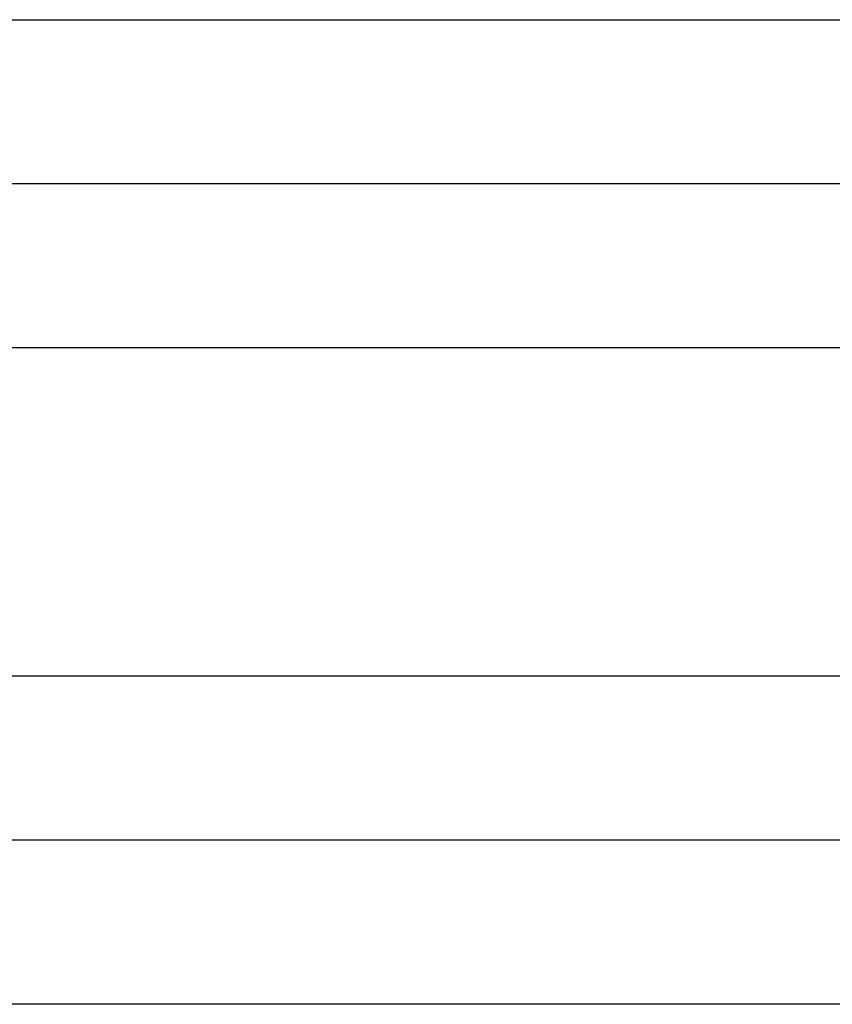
# Model space of a CAD drawing. Header units: inches. Extents: x -535 to 431, y -263 to 280.
# Tile 61 of 82: x 195.59 to 200.55, y -43.76 to -37.76. Entities that reach past the tile are written whole.
import ezdxf

# ---------------------------------------------------------------- set-up
doc = ezdxf.new("R2010")
doc.units = ezdxf.units.IN

# ---------------------------------------------------------------- blocks, each defined once
blk = doc.blocks.new('013_G23_G27_BF_B14R_Motor_Bgr_63_EEXDe_1_1__1', base_point=(117, -86.258))
at = {"color": 7, "linetype": 'Continuous'}
for p, q in [((202.5, -38.758), (168, -38.758)), ((202.5, -42.758), (168, -42.758))]:
    blk.add_line(p, q, dxfattribs=at)
at = {"color": 1, "linetype": 'Continuous'}
for points, knots in [([(168, -37.758), (173.7264, -37.758), (185.1793, -37.758), (196.6557, -37.758), (202.4293, -37.758), (202.4765, -37.758), (202.5001, -37.758)], [0, 0, 0, 0, 17.179289, 34.358579, 34.429322, 34.500075, 34.500075, 34.500075, 34.500075]), ([(202.4996, -39.758), (202.4761, -39.758), (202.4291, -39.758), (196.6557, -39.758), (185.1793, -39.758), (173.7264, -39.758), (168, -39.758)], [0, 0, 0, 0, 0.070479, 0.14101, 17.3203, 34.499589, 34.499589, 34.499589, 34.499589]), ([(202.4998, -41.758), (202.4762, -41.758), (202.4292, -41.758), (196.6557, -41.758), (185.1793, -41.758), (173.7264, -41.758), (168, -41.758)], [0, 0, 0, 0, 0.070572, 0.141174, 17.320464, 34.499753, 34.499753, 34.499753, 34.499753]), ([(202.5004, -43.758), (202.4768, -43.758), (202.4295, -43.758), (196.6558, -43.758), (185.1793, -43.758), (173.7264, -43.758), (168, -43.758)], [0, 0, 0, 0, 0.070953, 0.141853, 17.321142, 34.500431, 34.500431, 34.500431, 34.500431])]:
    blk.add_open_spline(points, degree=3, knots=knots, dxfattribs=at)
blk = doc.blocks.new('Rcksicht1', base_point=(273.75, 13))
blk.add_blockref('013_G23_G27_BF_B14R_Motor_Bgr_63_EEXDe_1_1__1', (117, -86.258))

msp = doc.modelspace()

# ---------------------------------------------------------------- block references
msp.add_blockref('Rcksicht1', (273.75, 13))

doc.saveas('drawing.dxf')
